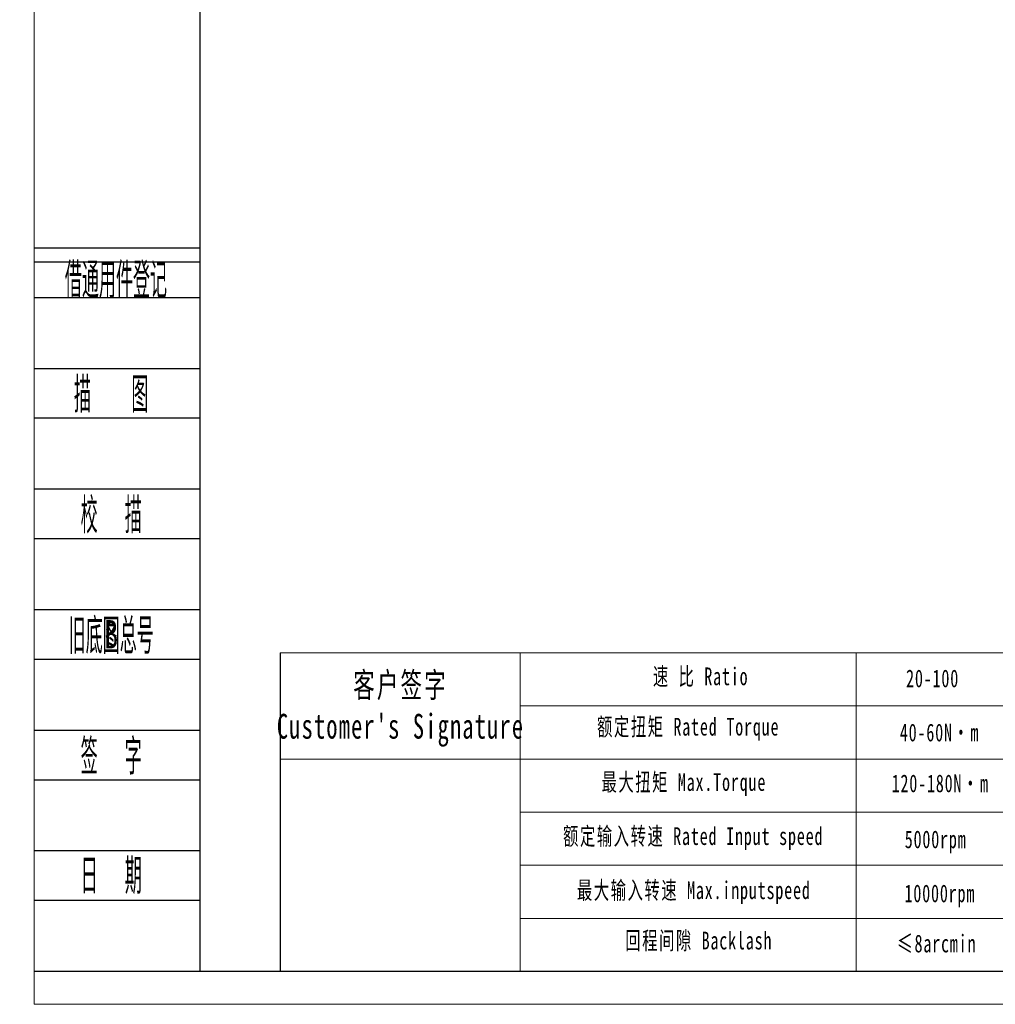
# Model space of a CAD drawing. Header units: millimetres. Extents: x 1376 to 1898, y 996 to 1363.
# Tile 1 of 13: x 1376 to 1558, y 996 to 1180. Entities that reach past the tile are written whole.
import ezdxf
from ezdxf.enums import TextEntityAlignment as Align

# ---------------------------------------------------------------- set-up
doc = ezdxf.new("R2010")
doc.units = ezdxf.units.MM
doc.layers.get('0').update_dxf_attribs({"lineweight": 18})
for name, color, linetype in [('2细线层', 4, 'Continuous'), ('6文字层', 3, 'Continuous'), ('7标注层', 4, 'Continuous')]:
    doc.layers.add(name, color=color, linetype=linetype)
doc.layers.add('SLD-0', color=7, linetype='Continuous', lineweight=18)
doc.layers.add('图框_外框线', color=7, linetype='Continuous', lineweight=18)
doc.styles.add('PC_TEXTSTYLE', font='ISOCP.SHX', dxfattribs={"width": 0.707, "bigfont": 'GBCBIG.SHX'})
doc.styles.add('标准', font='txt', dxfattribs={"width": 0.667})

msp = doc.modelspace()

# ---------------------------------------------------------------- linework, layer by layer
for p, q in [((1469.7039, 1061.4521), (1469.7039, 1002.1074)), ((1532.3439, 1061.4521), (1532.3439, 1002.1074))]:
    msp.add_line(p, q)
at = {"layer": '2细线层'}
for p, q in [((1379.0262, 1136.976), (1409.9797, 1136.976)), ((1379.0262, 1134.3317), (1409.9797, 1134.3317)), ((1379.0262, 1127.721), (1409.9797, 1127.721)), ((1379.0262, 1114.4996), (1409.9797, 1114.4996)), ((1379.0262, 1105.2446), (1409.9797, 1105.2446)), ((1379.0262, 1092.0232), (1409.9797, 1092.0232)), ((1379.0262, 1082.7682), (1409.9797, 1082.7682)), ((1379.0262, 1069.5468), (1409.9797, 1069.5468)), ((1379.0262, 1060.2918), (1409.9797, 1060.2918)), ((1379.0262, 1047.0704), (1409.9797, 1047.0704)), ((1379.0262, 1037.8154), (1409.9797, 1037.8154)), ((1379.0262, 1024.5939), (1409.9797, 1024.5939)), ((1379.0262, 1015.339), (1409.9797, 1015.339)), ((1379.0262, 1002.1175), (1409.9797, 1002.1175))]:
    msp.add_line(p, q, dxfattribs=at)
at = {"layer": '7标注层', "color": 0}
msp.add_line((1424.9376, 1061.4521), (1424.9376, 1002.1175), dxfattribs=at)
at = {"layer": '图框_外框线'}
for p, q in [((1424.9376, 1061.4521), (1892.0714, 1061.4521)), ((1469.7039, 1051.5521), (1732.2427, 1051.5521)), ((1424.9376, 1041.6521), (1892.0714, 1041.6521)), ((1469.7039, 1031.7521), (1892.0714, 1031.7521)), ((1469.7039, 1021.8521), (1892.0714, 1021.8521)), ((1469.7039, 1011.9521), (1892.0714, 1011.9521))]:
    msp.add_line(p, q, dxfattribs=at)
at = {"layer": '图框_外框线', "color": 3}
msp.add_lwpolyline([(1379.0763, 995.9369), (1898.2521, 995.9369), (1898.2521, 1363.0683), (1379.0763, 1363.0683)], close=True, dxfattribs=at)
at = {"layer": '图框_外框线', "color": 3, "lineweight": 25}
msp.add_lwpolyline([(1409.9797, 1002.1175), (1892.0714, 1002.1175), (1892.0714, 1356.8876), (1409.9797, 1356.8876)], close=True, dxfattribs=at)

# ---------------------------------------------------------------- texts
at = {"layer": '6文字层', "color": 3, "style": 'PC_TEXTSTYLE'}
for s, width, p in [('借通用件登记', 0.667, (1394.3351, 1131.2017)), ('描   图', 0.6667, (1393.4529, 1109.8721)), ('校  描', 0.667, (1393.4529, 1087.3957)), ('旧底图总号', 0.667, (1393.4529, 1064.9193)), ('签  字', 0.667, (1393.4529, 1042.4429)), ('日  期', 0.667, (1393.4611, 1020.0984))]:
    msp.add_text(s, height=6.61071, dxfattribs=dict(at, width=width)).set_placement(p, align=Align.MIDDLE)
at = {"layer": '6文字层', "width": 0.707}
msp.add_text('B', height=5.2886, dxfattribs=at).set_placement((1393.4529, 1064.9193), align=Align.MIDDLE)
at = {"layer": 'SLD-0', "color": 1, "attachment_point": 2, "style": '标准'}
for s, insert, char_height, width in [('\\T1.1;速 比 Ratio', (1503.3711, 1058.7299), 3.3, 26.964005), ("\\T1.1;客户签字\\PCustomer's Signature", (1447.3979, 1057.7891), 4.62, 57.473276), ('\\T1.1;20-100', (1546.6192, 1058.3493), 3.3, 14.03091), ('\\T1.1;额定扭矩 Rated Torque', (1501.0515, 1049.3421), 3.3, 37.055122), ('\\T1.1;40-60N·m', (1547.9281, 1048.2599), 3.3, 14.03091), ('\\T1.1;最大扭矩 Max.Torque', (1500.2396, 1039.0271), 3.3, 42.622558), ('\\T1.1;120-180N·m', (1548.0452, 1038.7809), 3.3, 14.03091), ('\\T1.1;额定输入转速 Rated Input speed', (1501.9793, 1028.9439), 3.3, 60.716942), ('\\T1.1;5000rpm', (1547.19, 1028.3437), 3.3, 14.03091), ('\\T1.1;最大输入转速 Max.inputspeed ', (1502.0953, 1018.8608), 3.3, 55.845393), ('\\T1.1;10000rpm', (1547.9776, 1018.2674), 3.3, 25.325645), ('{\\T1.1;回程间隙 Backlash}', (1503.0231, 1009.473), 3.3, 93.799867), ('\\T1.1;≤8arcmin ', (1547.3741, 1008.9263), 3.3, 14.03091)]:
    msp.add_mtext(s, dxfattribs=dict(at, insert=insert, char_height=char_height, width=width))

doc.saveas('drawing.dxf')
